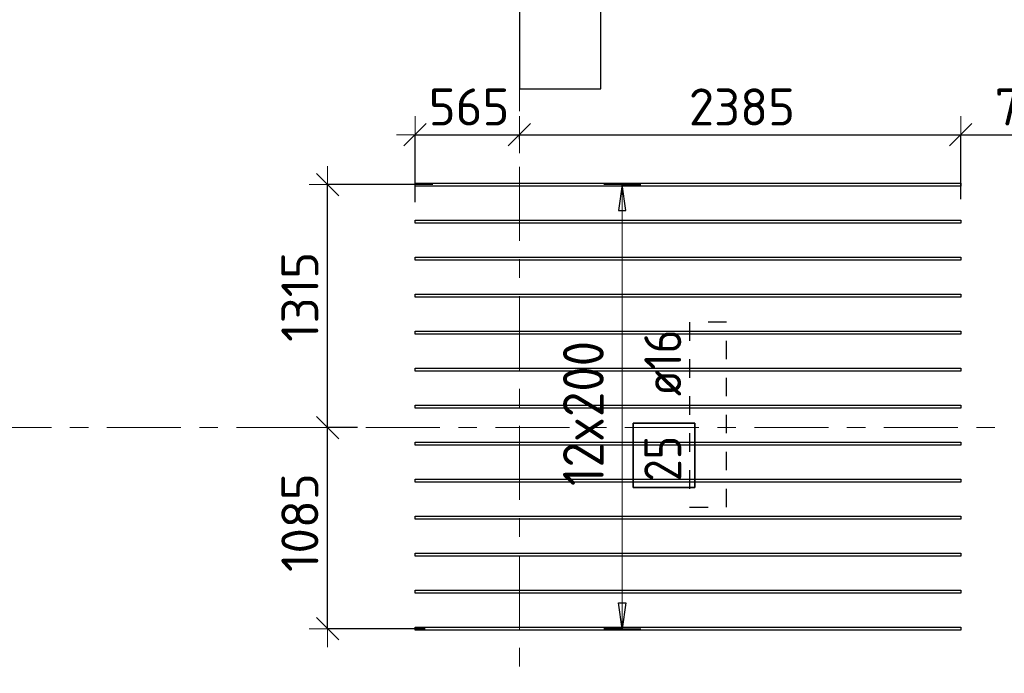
# Model space of a CAD drawing. Header units: metres. Extents: x -38 to 97, y -15 to 21.
# Tile 4 of 132: x 1.8 to 7.12, y 1.97 to 5.5. Entities that reach past the tile are written whole.
import ezdxf

# ---------------------------------------------------------------- set-up
doc = ezdxf.new("R2010")
doc.units = ezdxf.units.M
doc.header["$PDMODE"] = 65
for name, pattern in [('______11', [0.5, 0.4, -0.05, 0, -0.05]), ('______2', [0.0405, 0.03, -0.0105]), ('______5', [1.1, 0.8, -0.1, 0.1, -0.1])]:
    doc.linetypes.add(name, pattern=pattern)
for name, color, linetype, lineweight in [('XR$2$Осевая линия (1)', 7, '______5', 13), ('XR$4$Перекрытие (1)', 7, 'Continuous', 35), ('XR$4$Размерная линия (1)', 7, 'Continuous', 13)]:
    doc.layers.add(name, color=color, linetype=linetype, lineweight=lineweight)
doc.layers.add('XR$4$Арм.стержн.Доп. Арм верхн.зоны Х', color=7, linetype='Continuous', lineweight=35, true_color=0x8c8cff)
doc.layers.add('XR$6$Стена_ бетон несущ.', color=7, linetype='Continuous', lineweight=70, true_color=0xb4b496)
doc.styles.add('ISOCPEUR', font='txt')
doc.dimstyles.new('DIMSTYLE_3', dxfattribs={"dimtxt": 0.2, "dimasz": 0.2, "dimexe": 0, "dimexo": 0, "dimgap": 0.1, "dimtad": 2, "dimdec": 0, "dimlfac": 1000, "dimrnd": 5, "dimzin": 12, "dimdsep": 46, "dimtxsty": 'ISOCPEUR', "dimblk1": 'ALL_ML_STRICH', "dimblk2": 'ALL_ML_STRICH', "dimsah": 1, "dimcen": 0, "dimclrd": 7, "dimclre": 256, "dimclrt": 7, "dimadec": 0, "dimazin": 0, "dimtfac": 1, "dimtdec": 0, "dimtix": 1, "dimtmove": 2, "dimatfit": 3, "dimfxl": 0, "dimtzin": 0, "dimlwd": 0, "dimlwe": -3, "dimarcsym": 0})
doc.dimstyles.new('DIMSTYLE_33', dxfattribs={"dimtxt": 0.2, "dimasz": 0.2, "dimexe": 0, "dimexo": 0, "dimgap": 0.1, "dimtad": 2, "dimdec": 0, "dimlfac": 1000, "dimrnd": 5, "dimzin": 12, "dimdsep": 46, "dimtxsty": 'ISOCPEUR', "dimblk1": 'ALL_ML_STRICH', "dimblk2": 'ALL_ML_STRICH', "dimsah": 1, "dimcen": 0, "dimclrd": 7, "dimclre": 256, "dimclrt": 7, "dimadec": 0, "dimazin": 0, "dimtfac": 1, "dimtdec": 0, "dimtix": 1, "dimtmove": 2, "dimatfit": 3, "dimfxl": 0, "dimtvp": 1.2, "dimtzin": 0, "dimlwd": 0, "dimlwe": -3, "dimarcsym": 0})

# ---------------------------------------------------------------- blocks, each defined once
blk = doc.blocks.new('ALL_ML_STRICH')
at = {"color": 0, "linetype": 'ByBlock', "lineweight": -2}
for p, q in [((-0.3, -0.3), (0.3, 0.3)), ((0, -0.5), (0, 0.5)), ((-1, 0), (0.5, 0))]:
    blk.add_line(p, q, dxfattribs=at)
blk = doc.blocks.new('*D289')
at = {"layer": 'DEFPOINTS', "color": 7, "linetype": 'Continuous', "lineweight": 13, "transparency": 33554687}
for p in [(3.9357, 4.8831), (4.5, 4.8393), (3.9357, 4.4987)]:
    blk.add_point(p, dxfattribs=at)
at = {"layer": 'XR$4$Размерная линия (1)', "color": 9, "linetype": 'Continuous', "lineweight": -2, "true_color": 0xc7c7c7, "transparency": 33554687}
for p, q in [((3.9357, 4.5187), (3.9357, 4.8831)), ((4.5, 4.8593), (4.5, 4.8831))]:
    blk.add_line(p, q, dxfattribs=at)
at = {"layer": 'XR$4$Размерная линия (1)', "color": 7, "linetype": 'Continuous', "lineweight": -2, "transparency": 33554687}
blk.add_line((3.9357, 4.8831), (4.5, 4.8831), dxfattribs=at)
at = {"layer": 'XR$4$Размерная линия (1)', "color": 7, "linetype": 'Continuous', "lineweight": 13, "transparency": 33554687, "xscale": 0.2, "yscale": 0.2, "zscale": 0.2, "rotation": 180}
blk.add_blockref('ALL_ML_STRICH', (3.9357, 4.8831), dxfattribs=at)
at = {"layer": 'XR$4$Размерная линия (1)', "color": 7, "linetype": 'Continuous', "lineweight": 13, "transparency": 33554687, "xscale": 0.2, "yscale": 0.2, "zscale": 0.2}
blk.add_blockref('ALL_ML_STRICH', (4.5, 4.8831), dxfattribs=at)
at = {"layer": 'XR$4$Размерная линия (1)', "color": 7, "linetype": 'Continuous', "lineweight": 13, "transparency": 33554687, "insert": (4.2279, 5.0331), "char_height": 0.2, "width": 0.6, "attachment_point": 5, "style": 'ISOCPEUR'}
blk.add_mtext('\\A1;{565}', dxfattribs=at)
blk = doc.blocks.new('*D290')
at = {"layer": 'DEFPOINTS', "color": 7, "linetype": 'Continuous', "lineweight": 13, "transparency": 33554687}
for p in [(4.5, 4.8831), (4.5, 4.8393), (6.8857, 4.5149)]:
    blk.add_point(p, dxfattribs=at)
at = {"layer": 'XR$4$Размерная линия (1)', "color": 9, "linetype": 'Continuous', "lineweight": -2, "true_color": 0xc7c7c7, "transparency": 33554687}
for p, q in [((4.5, 4.8593), (4.5, 4.8831)), ((6.8857, 4.5349), (6.8857, 4.8831))]:
    blk.add_line(p, q, dxfattribs=at)
at = {"layer": 'XR$4$Размерная линия (1)', "color": 7, "linetype": 'Continuous', "lineweight": -2, "transparency": 33554687}
blk.add_line((4.5, 4.8831), (6.8857, 4.8831), dxfattribs=at)
at = {"layer": 'XR$4$Размерная линия (1)', "color": 7, "linetype": 'Continuous', "lineweight": 13, "transparency": 33554687, "xscale": 0.2, "yscale": 0.2, "zscale": 0.2, "rotation": 180}
blk.add_blockref('ALL_ML_STRICH', (4.5, 4.8831), dxfattribs=at)
at = {"layer": 'XR$4$Размерная линия (1)', "color": 7, "linetype": 'Continuous', "lineweight": 13, "transparency": 33554687, "xscale": 0.2, "yscale": 0.2, "zscale": 0.2}
blk.add_blockref('ALL_ML_STRICH', (6.8857, 4.8831), dxfattribs=at)
at = {"layer": 'XR$4$Размерная линия (1)', "color": 7, "linetype": 'Continuous', "lineweight": 13, "transparency": 33554687, "insert": (5.7029, 5.0331), "char_height": 0.2, "width": 0.8, "attachment_point": 5, "style": 'ISOCPEUR'}
blk.add_mtext('\\A1;{2385}', dxfattribs=at)
blk = doc.blocks.new('*D291')
at = {"layer": 'DEFPOINTS', "color": 7, "linetype": 'Continuous', "lineweight": 13, "transparency": 33554687}
for p in [(7.6584, 5.4737), (6.8857, 4.8831), (6.8857, 4.5149)]:
    blk.add_point(p, dxfattribs=at)
at = {"layer": 'XR$4$Размерная линия (1)', "color": 9, "linetype": 'Continuous', "lineweight": -2, "true_color": 0xc7c7c7, "transparency": 33554687}
for p, q in [((7.6584, 5.4537), (7.6584, 4.8831)), ((6.8857, 4.5349), (6.8857, 4.8831))]:
    blk.add_line(p, q, dxfattribs=at)
at = {"layer": 'XR$4$Размерная линия (1)', "color": 7, "linetype": 'Continuous', "lineweight": -2, "transparency": 33554687}
blk.add_line((6.8857, 4.8831), (7.6584, 4.8831), dxfattribs=at)
at = {"layer": 'XR$4$Размерная линия (1)', "color": 7, "linetype": 'Continuous', "lineweight": 13, "transparency": 33554687, "xscale": 0.2, "yscale": 0.2, "zscale": 0.2, "rotation": 180}
blk.add_blockref('ALL_ML_STRICH', (6.8857, 4.8831), dxfattribs=at)
at = {"layer": 'XR$4$Размерная линия (1)', "color": 7, "linetype": 'Continuous', "lineweight": 13, "transparency": 33554687, "xscale": 0.2, "yscale": 0.2, "zscale": 0.2}
blk.add_blockref('ALL_ML_STRICH', (7.6584, 4.8831), dxfattribs=at)
at = {"layer": 'XR$4$Размерная линия (1)', "color": 7, "linetype": 'Continuous', "lineweight": 13, "transparency": 33554687, "insert": (7.2821, 5.0331), "char_height": 0.2, "width": 0.6, "attachment_point": 5, "style": 'ISOCPEUR'}
blk.add_mtext('\\A1;{775}', dxfattribs=at)
blk = doc.blocks.new('*D301')
at = {"layer": 'DEFPOINTS', "color": 7, "linetype": 'Continuous', "lineweight": 13, "transparency": 33554687}
for p in [(3.6457, 3.3), (3.4634, 2.2135), (4.0103, 2.2135)]:
    blk.add_point(p, dxfattribs=at)
at = {"layer": 'XR$4$Размерная линия (1)', "color": 9, "linetype": 'Continuous', "lineweight": -2, "true_color": 0xc7c7c7, "transparency": 33554687}
for p, q in [((3.6257, 3.3), (3.4634, 3.3)), ((3.9903, 2.2135), (3.4634, 2.2135))]:
    blk.add_line(p, q, dxfattribs=at)
at = {"layer": 'XR$4$Размерная линия (1)', "color": 7, "linetype": 'Continuous', "lineweight": -2, "transparency": 33554687}
blk.add_line((3.4634, 2.2135), (3.4634, 3.3), dxfattribs=at)
at = {"layer": 'XR$4$Размерная линия (1)', "color": 7, "linetype": 'Continuous', "lineweight": 13, "transparency": 33554687, "xscale": 0.2, "yscale": 0.2, "zscale": 0.2}
for p, rotation in [((3.4634, 3.3), 90), ((3.4634, 2.2135), 270)]:
    blk.add_blockref('ALL_ML_STRICH', p, dxfattribs=dict(at, rotation=rotation))
at = {"layer": 'XR$4$Размерная линия (1)', "color": 7, "linetype": 'Continuous', "lineweight": 13, "transparency": 33554687, "insert": (3.3134, 2.7867), "char_height": 0.2, "width": 0.8, "attachment_point": 5, "rotation": 90, "style": 'ISOCPEUR'}
blk.add_mtext('\\A1;{1085}', dxfattribs=at)
blk = doc.blocks.new('*D302')
at = {"layer": 'DEFPOINTS', "color": 7, "linetype": 'Continuous', "lineweight": 13, "transparency": 33554687}
for p in [(4.0512, 4.6135), (3.4634, 3.3), (3.6457, 3.3)]:
    blk.add_point(p, dxfattribs=at)
at = {"layer": 'XR$4$Размерная линия (1)', "color": 9, "linetype": 'Continuous', "lineweight": -2, "true_color": 0xc7c7c7, "transparency": 33554687}
for p, q in [((4.0312, 4.6135), (3.4634, 4.6135)), ((3.6257, 3.3), (3.4634, 3.3))]:
    blk.add_line(p, q, dxfattribs=at)
at = {"layer": 'XR$4$Размерная линия (1)', "color": 7, "linetype": 'Continuous', "lineweight": -2, "transparency": 33554687}
blk.add_line((3.4634, 3.3), (3.4634, 4.6135), dxfattribs=at)
at = {"layer": 'XR$4$Размерная линия (1)', "color": 7, "linetype": 'Continuous', "lineweight": 13, "transparency": 33554687, "xscale": 0.2, "yscale": 0.2, "zscale": 0.2}
for p, rotation in [((3.4634, 4.6135), 90), ((3.4634, 3.3), 270)]:
    blk.add_blockref('ALL_ML_STRICH', p, dxfattribs=dict(at, rotation=rotation))
at = {"layer": 'XR$4$Размерная линия (1)', "color": 7, "linetype": 'Continuous', "lineweight": 13, "transparency": 33554687, "insert": (3.3134, 4.0067), "char_height": 0.2, "width": 0.8, "attachment_point": 5, "rotation": 90, "style": 'ISOCPEUR'}
blk.add_mtext('\\A1;{1315}', dxfattribs=at)

msp = doc.modelspace()

# ---------------------------------------------------------------- linework, layer by layer
at = {"layer": 'XR$2$Осевая линия (1)', "color": 253, "linetype": '______11', "lineweight": 13, "true_color": 0xa0a0a0, "transparency": 33554687}
for p, q in [((4.5, -3.39), (4.5, 19.78)), ((-2.63, 3.3), (62.6, 3.3))]:
    msp.add_line(p, q, dxfattribs=at)
at = {"layer": 'XR$4$Арм.стержн.Доп. Арм верхн.зоны Х', "color": 253, "linetype": 'Continuous', "lineweight": -3, "true_color": 0xa0a0a0, "transparency": 33554687}
for p, q in [((5.0558, 4.6135), (4.9558, 4.6135)), ((5.0558, 4.6135), (5.1558, 4.6135)), ((5.0558, 2.2135), (4.9558, 2.2135)), ((5.0558, 2.2135), (5.1558, 2.2135))]:
    msp.add_line(p, q, dxfattribs=at)
at = {"layer": 'XR$4$Арм.стержн.Доп. Арм верхн.зоны Х', "color": 7, "linetype": 'Continuous', "lineweight": 25, "transparency": 33554687}
for p, q in [((5.0558, 4.6135), (5.0358, 4.4735)), ((5.0758, 4.4735), (5.0558, 4.6135)), ((5.0358, 4.4735), (5.0758, 4.4735)), ((5.0558, 2.2135), (5.0358, 2.3535)), ((5.0358, 2.3535), (5.0758, 2.3535)), ((5.0758, 2.3535), (5.0558, 2.2135))]:
    msp.add_line(p, q, dxfattribs=at)
at = {"layer": 'XR$4$Арм.стержн.Доп. Арм верхн.зоны Х', "color": 7, "linetype": 'Continuous', "lineweight": 13, "transparency": 33554687}
for p, q in [((5.0558, 4.6135), (5.0558, 4.6135)), ((5.0558, 2.2135), (5.0558, 4.6135)), ((5.0558, 2.2135), (5.0558, 2.2135))]:
    msp.add_line(p, q, dxfattribs=at)
at = {"layer": 'XR$4$Арм.стержн.Доп. Арм верхн.зоны Х', "color": 7, "linetype": 'Continuous', "lineweight": 25, "transparency": 33554687}
for points in [[(6.8857, 4.6055), (3.9357, 4.6055), (3.9357, 4.6215), (6.8857, 4.6215), (6.8857, 4.6055)], [(6.8857, 4.4055), (3.9357, 4.4055), (3.9357, 4.4215), (6.8857, 4.4215), (6.8857, 4.4055)], [(6.8857, 4.2055), (3.9357, 4.2055), (3.9357, 4.2215), (6.8857, 4.2215), (6.8857, 4.2055)], [(6.8857, 4.0055), (3.9357, 4.0055), (3.9357, 4.0215), (6.8857, 4.0215), (6.8857, 4.0055)], [(6.8857, 3.8055), (3.9357, 3.8055), (3.9357, 3.8215), (6.8857, 3.8215), (6.8857, 3.8055)], [(6.8857, 3.6055), (3.9357, 3.6055), (3.9357, 3.6215), (6.8857, 3.6215), (6.8857, 3.6055)], [(6.8857, 3.4055), (3.9357, 3.4055), (3.9357, 3.4215), (6.8857, 3.4215), (6.8857, 3.4055)], [(6.8857, 3.2055), (3.9357, 3.2055), (3.9357, 3.2215), (6.8857, 3.2215), (6.8857, 3.2055)], [(6.8857, 3.0055), (3.9357, 3.0055), (3.9357, 3.0215), (6.8857, 3.0215), (6.8857, 3.0055)], [(6.8857, 2.8055), (3.9357, 2.8055), (3.9357, 2.8215), (6.8857, 2.8215), (6.8857, 2.8055)], [(6.8857, 2.6055), (3.9357, 2.6055), (3.9357, 2.6215), (6.8857, 2.6215), (6.8857, 2.6055)], [(6.8857, 2.4055), (3.9357, 2.4055), (3.9357, 2.4215), (6.8857, 2.4215), (6.8857, 2.4055)], [(6.8857, 2.2055), (3.9357, 2.2055), (3.9357, 2.2215), (6.8857, 2.2215), (6.8857, 2.2055)]]:
    msp.add_lwpolyline(points, dxfattribs=at)
at = {"layer": 'XR$4$Арм.стержн.Доп. Арм верхн.зоны Х', "color": 7, "linetype": 'Continuous', "lineweight": 35, "transparency": 33554687}
msp.add_lwpolyline([(5.4483, 2.9767), (5.4483, 3.3234), (5.115, 3.3234), (5.115, 2.9767), (5.4483, 2.9767)], dxfattribs=at)
at = {"layer": 'XR$4$Перекрытие (1)', "color": 7, "linetype": 'Continuous', "lineweight": 25, "transparency": 33554687}
for p, q in [((4.5, 6.6302), (4.5, 5.1302)), ((4.94, 5.1302), (4.94, 6.6302)), ((4.5, 5.1302), (4.94, 5.1302))]:
    msp.add_line(p, q, dxfattribs=at)
at = {"layer": 'XR$6$Стена_ бетон несущ.', "color": 253, "linetype": '______2', "lineweight": -3, "true_color": 0xa0a0a0, "transparency": 33554687}
for p, q in [((5.42, 3.87), (5.42, 2.87)), ((5.62, 3.87), (5.42, 3.87)), ((5.62, 2.87), (5.62, 3.87)), ((5.42, 2.87), (5.62, 2.87))]:
    msp.add_line(p, q, dxfattribs=at)

# ---------------------------------------------------------------- texts
at = {"layer": 'XR$4$Арм.стержн.Доп. Арм верхн.зоны Х', "color": 7, "linetype": 'Continuous', "lineweight": 13, "transparency": 33554687, "insert": (4.9558, 2.9845), "char_height": 0.22, "width": 0.979318, "attachment_point": 7, "rotation": 90, "style": 'ISOCPEUR'}
msp.add_mtext('\\W0.91;12x200', dxfattribs=at)
at = {"layer": 'XR$4$Арм.стержн.Доп. Арм верхн.зоны Х', "color": 7, "linetype": 'Continuous', "lineweight": 25, "transparency": 33554687, "char_height": 0.2, "attachment_point": 7, "rotation": 90, "style": 'ISOCPEUR'}
for s, insert, width in [('\\W0.89; ø16 ', (5.375, 3.3567), 0.749105), ('\\W0.87;25', (5.375, 3.01), 0.367208)]:
    msp.add_mtext(s, dxfattribs=dict(at, insert=insert, width=width))

# ---------------------------------------------------------------- dimensions: what is measured, and where the dimension line sits
at = {"layer": 'XR$4$Размерная линия (1)', "color": 7, "linetype": 'Continuous', "lineweight": 13, "transparency": 33554687}
for base, p1, p2, dimstyle, picture, middle in [((7.6584, 4.8831), (6.8857, 4.5349), (7.6584, 5.4537), 'DIMSTYLE_3', '*D291', (7.2821, 5.0331)), ((4.5, 4.8831), (3.9357, 4.5187), (4.5, 4.8593), 'DIMSTYLE_33', '*D289', (4.2279, 5.0331)), ((6.8857, 4.8831), (4.5, 4.8593), (6.8857, 4.5349), 'DIMSTYLE_3', '*D290', (5.7029, 5.0331))]:
    dim = msp.add_linear_dim(base=base, p1=p1, p2=p2, dimstyle=dimstyle, override={"dimpost": '<>', "dimclrd": 7, "dimclre": 9, "dimclrt": 7, "dimlwd": 0, "dimlwe": 65533}, dxfattribs=at)
    dim.commit()
    dim.dimension.update_dxf_attribs({"geometry": picture, "text_midpoint": middle, "dimtype": 160})
for base, p1, p2, picture, middle in [((3.46342, 4.61349), (3.62569, 3.3), (4.03118, 4.61349), '*D302', (3.31342, 4.00675)), ((3.46342, 3.3), (3.99033, 2.21349), (3.62569, 3.3), '*D301', (3.31342, 2.78675))]:
    dim = msp.add_linear_dim(base=base, p1=p1, p2=p2, angle=90, dimstyle='DIMSTYLE_3', override={"dimpost": '<>', "dimclrd": 7, "dimclre": 9, "dimclrt": 7, "dimlwd": 0, "dimlwe": 65533}, dxfattribs=at)
    dim.commit()
    dim.dimension.update_dxf_attribs({"geometry": picture, "text_midpoint": middle, "dimtype": 160})

doc.saveas('drawing.dxf')
